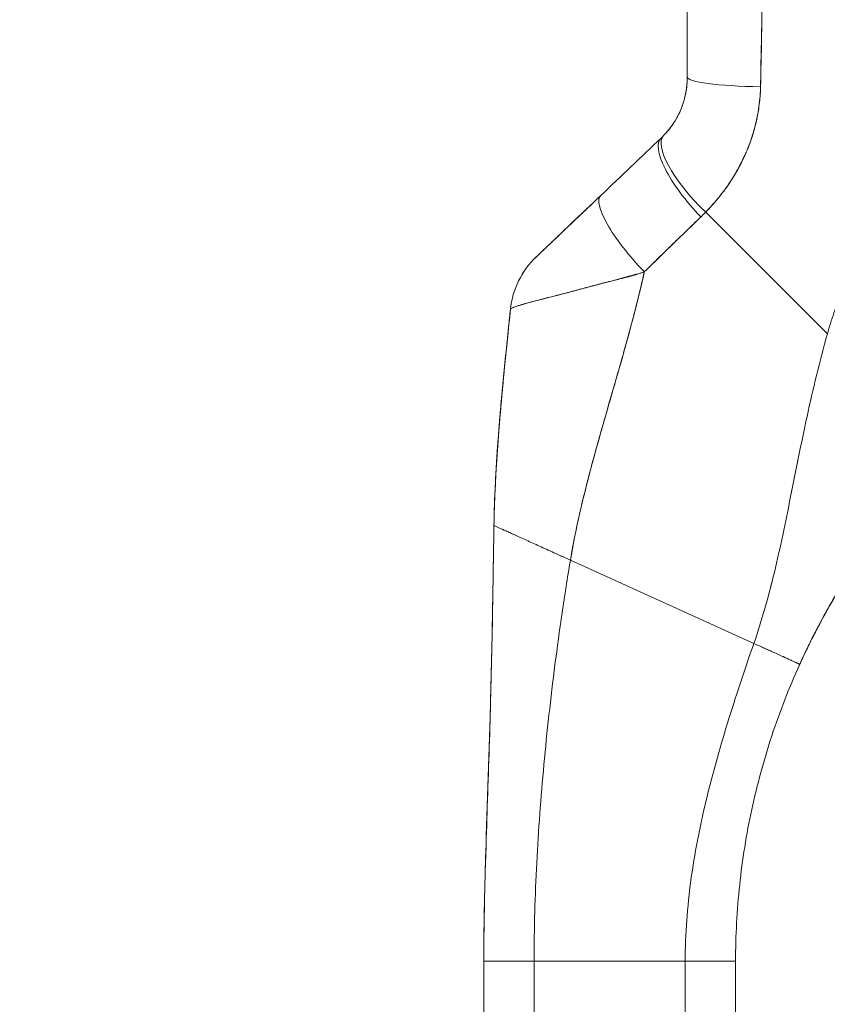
# Model space of a CAD drawing. Header units: inches. Extents: x 8 to 265, y 5 to 155.
# Tile 105 of 152: x 123.29 to 125.18, y 92.83 to 95.14. Entities that reach past the tile are written whole.
import ezdxf

# ---------------------------------------------------------------- set-up
doc = ezdxf.new("R2010")
doc.units = ezdxf.units.IN
doc.header["$LTSCALE"] = 16
doc.header["$MEASUREMENT"] = 0
doc.layers.add('Dimension (ANSI)', color=7, linetype='Continuous', lineweight=5)
doc.layers.add('Visible (ANSI)', color=7, linetype='Continuous', lineweight=5)
doc.styles.add('TAHOMA', font='tahoma.ttf')
doc.dimstyles.new('Default (ANSI)', dxfattribs={"dimscale": 16, "dimtxt": 0.07, "dimasz": 0.098425, "dimexe": 0.125, "dimexo": 0.0625, "dimgap": 0.031496, "dimtad": 0, "dimtih": 1, "dimtoh": 1, "dimrnd": 1e-08, "dimzin": 0, "dimdsep": 46, "dimtxsty": 'TAHOMA', "dimcen": 0.09, "dimdle": 0.393701, "dimclrd": 256, "dimclre": 256, "dimclrt": 256, "dimadec": 0, "dimazin": 0, "dimtfac": 1, "dimtofl": 0, "dimtmove": 0, "dimatfit": 3, "dimfxl": 1, "dimtolj": 1, "dimtzin": 0, "dimlwd": -1, "dimlwe": -1, "dimarcsym": 0})

# ---------------------------------------------------------------- blocks, each defined once
blk = doc.blocks.new('*D22')
at = {"layer": 'Defpoints', "color": 0, "transparency": 16777216}
for p in [(127.0044, 109.5405), (119.7868, 81.1655), (127.0044, 81.1655)]:
    blk.add_point(p, dxfattribs=at)
at = {"layer": 'Dimension (ANSI)', "transparency": 16777216}
for p, q in [((126.0044, 109.5405), (117.7868, 109.5405)), ((119.7868, 107.9657), (119.7868, 98.5006)), ((119.7868, 82.7403), (119.7868, 92.2054)), ((126.0044, 81.1655), (117.7868, 81.1655))]:
    blk.add_line(p, q, dxfattribs=at)
for points in [[(119.5244, 107.9657), (120.0493, 107.9657), (119.7868, 109.5405)], [(119.5244, 82.7403), (120.0493, 82.7403), (119.7868, 81.1655)]]:
    blk.add_solid(points, dxfattribs=at)
at = {"layer": 'Dimension (ANSI)', "transparency": 16777216, "insert": (119.7868, 95.353), "char_height": 1.12, "attachment_point": 5, "style": 'TAHOMA'}
blk.add_mtext('\\A1;\\fTahoma|b0|i0;\\H1.1200;(28.38)\\P\\fTahoma|b0|i0;\\H1.1200;OPENING\\P\\fTahoma|b0|i0;\\H1.1200;(2 PL.)', dxfattribs=at)

msp = doc.modelspace()

# ---------------------------------------------------------------- linework, layer by layer
at = {"layer": 'Visible (ANSI)'}
for p, q in [((124.8507, 95.0052), (124.8507, 95.395)), ((124.8507, 95.0052), (124.8507, 95.395)), ((124.8507, 95.0052), (124.8507, 95.0051)), ((124.7894, 94.8623), (124.7895, 94.8624)), ((124.7894, 94.8623), (124.7895, 94.8624)), ((124.7895, 94.8624), (124.7895, 94.8624)), ((125.1792, 94.4034), (124.8939, 94.6887)), ((124.8939, 94.6887), (125.1792, 94.4034)), ((124.4362, 94.4615), (124.4362, 94.4615)), ((124.4363, 94.4616), (124.4363, 94.4616)), ((124.6975, 94.3452), (124.6975, 94.3452)), ((124.6975, 94.3452), (124.6975, 94.3452)), ((124.6975, 94.3452), (124.6975, 94.3452)), ((124.5766, 93.8731), (125.0069, 93.678)), ((125.0069, 93.678), (124.5766, 93.8731)), ((125.1145, 93.6289), (125.1145, 93.6291)), ((124.3735, 92.0069), (124.3735, 92.933)), ((124.4916, 92.9331), (124.4916, 92.0071)), ((124.4916, 92.9331), (124.8459, 92.9331)), ((124.8459, 92.9331), (124.4916, 92.9331)), ((124.8459, 92.0071), (124.8459, 92.9331)), ((124.964, 92.933), (124.964, 92.0069))]:
    msp.add_line(p, q, dxfattribs=at)
for centre, major_axis, ratio, start_param, end_param in [((125.0476, 95.0052), (-0.1969, 0), 0.115588, 6.283185, 7.72703), ((125.0476, 95.0052), (-0.1968, 0), 0.115589, 0.000002, 1.443854), ((124.9368, 94.7313), (-0.1415, 0.1369), 0.307205, 6.282255, 7.847994), ((124.9368, 94.7313), (-0.1415, 0.1369), 0.307205, 6.282255, 7.847994), ((124.925, 94.7196), (-0.1356, 0.1427), 0.304156, 6.282215, 7.860937), ((124.925, 94.7196), (-0.1356, 0.1427), 0.304156, 6.282216, 7.860937), ((124.5853, 95.0443), (0.2375, -0.1401), 0.832765, 6.050159, 6.085867), ((124.5852, 95.0442), (0.2377, -0.1397), 0.832676, 6.049059, 6.084772), ((124.7837, 94.5853), (-0.1356, 0.1427), 0.252265, 6.282231, 7.871179), ((124.7837, 94.5853), (-0.1356, 0.1427), 0.252265, 6.282231, 7.871179), ((124.5795, 94.9785), (0.3705, -0.2157), 0.948932, 6.014972, 6.05408), ((124.5796, 94.9785), (0.3705, -0.2156), 0.94893, 6.0149, 6.054015), ((124.6319, 94.4409), (0.0203, 0.1958), 0.999998, 0.863264, 1.570796), ((124.6319, 94.4409), (-0.093, 0.1735), 0.999994, 0.267724, 0.975257), ((124.4916, 92.933), (-0.1181, 0), 0.001274, 4.712398, 6.283169), ((124.8459, 92.933), (0.1181, 0), 0.001274, 0.000027, 1.570778)]:
    msp.add_ellipse(centre, major_axis=major_axis, ratio=ratio, start_param=start_param, end_param=end_param, dxfattribs=at)
for points, knots in [([(125.0226, 94.9826), (125.0227, 94.9867), (125.0227, 94.9909), (125.0228, 94.995), (125.0229, 95.0023), (125.023, 95.0096), (125.0231, 95.0169), (125.0235, 95.0398), (125.0241, 95.0626), (125.0245, 95.0851), (125.0248, 95.0949), (125.025, 95.1047), (125.0252, 95.1144), (125.0252, 95.1171), (125.0253, 95.1197), (125.0253, 95.1224), (125.0255, 95.1333), (125.0257, 95.1441), (125.0258, 95.1549), (125.0262, 95.1791), (125.0265, 95.2031), (125.0267, 95.2268), (125.0268, 95.2347), (125.0269, 95.2426), (125.027, 95.2504), (125.027, 95.2525), (125.027, 95.2546), (125.027, 95.2567), (125.0272, 95.2722), (125.0274, 95.2876), (125.0276, 95.3027), (125.028, 95.3303), (125.0283, 95.3573), (125.0284, 95.3835)], [0, 0, 0, 0, 0.029161, 0.029161, 0.029161, 0.080621, 0.080621, 0.080621, 0.243196, 0.243196, 0.243196, 0.313778, 0.313778, 0.313778, 0.333333, 0.333333, 0.333333, 0.41251, 0.41251, 0.41251, 0.591045, 0.591045, 0.591045, 0.650584, 0.650584, 0.650584, 0.666667, 0.666667, 0.666667, 0.784923, 0.784923, 0.784923, 1, 1, 1, 1]), ([(125.0284, 95.3835), (125.028, 95.3368), (125.0275, 95.2908), (125.0269, 95.2455), (125.0269, 95.2433), (125.0269, 95.241), (125.0268, 95.2387), (125.0263, 95.1958), (125.0258, 95.1535), (125.0251, 95.1119), (125.0251, 95.1074), (125.025, 95.1028), (125.0249, 95.0983), (125.0243, 95.0592), (125.0235, 95.0206), (125.0226, 94.9826)], [0, 0, 0, 0, 0.333333, 0.333333, 0.333333, 0.350215, 0.350215, 0.350215, 0.666667, 0.666667, 0.666667, 0.701162, 0.701162, 0.701162, 1, 1, 1, 1]), ([(125.8811, 95.0955), (125.8665, 95.0904), (125.852, 95.0852), (125.8378, 95.0797), (125.8124, 95.07), (125.7878, 95.0595), (125.7638, 95.0485), (125.7398, 95.0375), (125.7166, 95.0259), (125.694, 95.0138), (125.6715, 95.0016), (125.6497, 94.989), (125.6286, 94.9759), (125.6075, 94.9627), (125.5872, 94.9491), (125.5676, 94.9351), (125.548, 94.9211), (125.5291, 94.9068), (125.511, 94.892), (125.4928, 94.8773), (125.4755, 94.8622), (125.4588, 94.8469), (125.4421, 94.8316), (125.4262, 94.816), (125.4111, 94.8001), (125.3959, 94.7843), (125.3814, 94.7682), (125.3677, 94.752), (125.3539, 94.7358), (125.3409, 94.7194), (125.3286, 94.7029), (125.3163, 94.6864), (125.3047, 94.6698), (125.2938, 94.6532), (125.2829, 94.6365), (125.2726, 94.6197), (125.2631, 94.603), (125.2535, 94.5862), (125.2446, 94.5694), (125.2364, 94.5527), (125.2282, 94.5359), (125.2206, 94.5192), (125.2136, 94.5025), (125.2067, 94.4858), (125.2003, 94.4692), (125.1946, 94.4527), (125.1889, 94.4361), (125.1837, 94.4197), (125.1792, 94.4034)], [0, 0, 0, 0, 0.036069, 0.036069, 0.036069, 0.100331, 0.100331, 0.100331, 0.164593, 0.164593, 0.164593, 0.228855, 0.228855, 0.228855, 0.293118, 0.293118, 0.293118, 0.35738, 0.35738, 0.35738, 0.421642, 0.421642, 0.421642, 0.485904, 0.485904, 0.485904, 0.550166, 0.550166, 0.550166, 0.614429, 0.614429, 0.614429, 0.678691, 0.678691, 0.678691, 0.742953, 0.742953, 0.742953, 0.807215, 0.807215, 0.807215, 0.871477, 0.871477, 0.871477, 0.93574, 0.93574, 0.93574, 1, 1, 1, 1]), ([(124.7953, 94.8682), (124.7973, 94.8702), (124.7992, 94.8723), (124.8012, 94.8745), (124.8035, 94.8771), (124.8058, 94.8799), (124.808, 94.8827), (124.8104, 94.8857), (124.8128, 94.8888), (124.815, 94.892), (124.8175, 94.8956), (124.8199, 94.8992), (124.8221, 94.9029), (124.8246, 94.9071), (124.827, 94.9113), (124.8293, 94.9157), (124.8318, 94.9207), (124.8341, 94.9257), (124.8362, 94.9309), (124.8386, 94.9368), (124.8407, 94.9428), (124.8425, 94.949), (124.8446, 94.9559), (124.8463, 94.963), (124.8476, 94.9703), (124.8491, 94.9784), (124.85, 94.9867), (124.8505, 94.9951), (124.8506, 94.9984), (124.8507, 95.0018), (124.8507, 95.0052)], [0, 0, 0, 0, 0.060949, 0.060949, 0.060949, 0.135639, 0.135639, 0.135639, 0.215708, 0.215708, 0.215708, 0.303486, 0.303486, 0.303486, 0.401292, 0.401292, 0.401292, 0.511372, 0.511372, 0.511372, 0.635855, 0.635855, 0.635855, 0.776826, 0.776826, 0.776826, 0.936006, 0.936006, 0.936006, 1, 1, 1, 1]), ([(124.7953, 94.8682), (124.8068, 94.8801), (124.8169, 94.8935), (124.8252, 94.9081), (124.8334, 94.9228), (124.8399, 94.9387), (124.8442, 94.9551), (124.8486, 94.9715), (124.8507, 94.9883), (124.8507, 95.0052)], [0, 0, 0, 0, 0.333333, 0.333333, 0.333333, 0.666667, 0.666667, 0.666667, 1, 1, 1, 1]), ([(124.8939, 94.6887), (124.9014, 94.6965), (124.9086, 94.7044), (124.9154, 94.7124), (124.9196, 94.7173), (124.9236, 94.7222), (124.9275, 94.7271), (124.9336, 94.7347), (124.9393, 94.7423), (124.9447, 94.7499), (124.947, 94.7532), (124.9492, 94.7564), (124.9514, 94.7596), (124.9543, 94.7641), (124.9572, 94.7685), (124.9599, 94.773), (124.9677, 94.7859), (124.9746, 94.7986), (124.9807, 94.8112), (124.9836, 94.8172), (124.9863, 94.8231), (124.9889, 94.8291), (124.9948, 94.8429), (124.9998, 94.8564), (125.004, 94.8698), (125.0071, 94.8798), (125.0098, 94.8897), (125.012, 94.8995), (125.0141, 94.9085), (125.0159, 94.9175), (125.0174, 94.9265), (125.0185, 94.9329), (125.0194, 94.9394), (125.0202, 94.9458), (125.0217, 94.9581), (125.0225, 94.9703), (125.0226, 94.9826)], [0, 0, 0, 0, 0.078629, 0.078629, 0.078629, 0.12616, 0.12616, 0.12616, 0.2, 0.2, 0.2, 0.231421, 0.231421, 0.231421, 0.274676, 0.274676, 0.274676, 0.4, 0.4, 0.4, 0.460013, 0.460013, 0.460013, 0.6, 0.6, 0.6, 0.704237, 0.704237, 0.704237, 0.8, 0.8, 0.8, 0.868687, 0.868687, 0.868687, 1, 1, 1, 1]), ([(125.0226, 94.9826), (125.0225, 94.9756), (125.0221, 94.9687), (125.0216, 94.9617), (125.0203, 94.9445), (125.0179, 94.9273), (125.0144, 94.9101), (125.0141, 94.9085), (125.0137, 94.9069), (125.0134, 94.9054), (125.0105, 94.892), (125.0069, 94.8787), (125.0026, 94.8655), (124.9987, 94.8533), (124.9941, 94.8413), (124.989, 94.8294), (124.9887, 94.8287), (124.9884, 94.828), (124.9881, 94.8274), (124.9834, 94.8164), (124.9781, 94.8056), (124.9724, 94.7949), (124.9673, 94.7855), (124.9619, 94.7763), (124.9562, 94.7671), (124.954, 94.7636), (124.9517, 94.7602), (124.9494, 94.7567), (124.9463, 94.7522), (124.9432, 94.7477), (124.94, 94.7432), (124.9348, 94.7361), (124.9295, 94.7291), (124.9239, 94.7222), (124.9187, 94.7158), (124.9134, 94.7096), (124.9078, 94.7034), (124.9033, 94.6984), (124.8987, 94.6935), (124.8939, 94.6887)], [0, 0, 0, 0, 0.067817, 0.067817, 0.067817, 0.234588, 0.234588, 0.234588, 0.25, 0.25, 0.25, 0.380149, 0.380149, 0.380149, 0.5, 0.5, 0.5, 0.506838, 0.506838, 0.506838, 0.617148, 0.617148, 0.617148, 0.713405, 0.713405, 0.713405, 0.75, 0.75, 0.75, 0.798131, 0.798131, 0.798131, 0.874043, 0.874043, 0.874043, 0.943786, 0.943786, 0.943786, 1, 1, 1, 1]), ([(124.4963, 94.5836), (124.4962, 94.5835), (124.4972, 94.5845), (124.4993, 94.5865), (124.5014, 94.5885), (124.5046, 94.5916), (124.509, 94.5958), (124.5134, 94.5999), (124.519, 94.6053), (124.5256, 94.6115), (124.5322, 94.6178), (124.5399, 94.6251), (124.5484, 94.6332), (124.5569, 94.6413), (124.5664, 94.6503), (124.5766, 94.66), (124.5868, 94.6698), (124.5979, 94.6803), (124.6098, 94.6916), (124.6217, 94.7029), (124.6345, 94.715), (124.6481, 94.728)], [0, 0, 0, 0, 0.1428571, 0.1428571, 0.1428571, 0.2857143, 0.2857143, 0.2857143, 0.4285714, 0.4285714, 0.4285714, 0.5714286, 0.5714286, 0.5714286, 0.7142857, 0.7142857, 0.7142857, 0.8571429, 0.8571429, 0.8571429, 0.99988, 0.99988, 0.99988, 0.99988]), ([(124.4963, 94.5836), (124.4963, 94.5836), (124.4964, 94.5837), (124.4966, 94.5839), (124.4968, 94.5841), (124.4971, 94.5844), (124.4976, 94.5848), (124.498, 94.5853), (124.4986, 94.5858), (124.4994, 94.5865), (124.5002, 94.5873), (124.5011, 94.5882), (124.5021, 94.5892), (124.5033, 94.5903), (124.5046, 94.5915), (124.5061, 94.5929), (124.5072, 94.594), (124.5085, 94.5953), (124.5099, 94.5966), (124.5104, 94.597), (124.5108, 94.5975), (124.5113, 94.5979), (124.5134, 94.5999), (124.5157, 94.6021), (124.5182, 94.6045), (124.521, 94.6071), (124.5239, 94.6099), (124.527, 94.6129), (124.5305, 94.6161), (124.5341, 94.6196), (124.5379, 94.6232), (124.5403, 94.6255), (124.5428, 94.6279), (124.5453, 94.6303), (124.5472, 94.6321), (124.5492, 94.6339), (124.5511, 94.6358), (124.5562, 94.6406), (124.5615, 94.6457), (124.567, 94.6509), (124.5731, 94.6567), (124.5793, 94.6626), (124.5858, 94.6688), (124.5928, 94.6754), (124.6, 94.6823), (124.6074, 94.6893), (124.6146, 94.6962), (124.6219, 94.7031), (124.6293, 94.7101), (124.6355, 94.7161), (124.6418, 94.722), (124.6481, 94.728)], [0, 0, 0, 0, 0.036619, 0.036619, 0.036619, 0.0754201, 0.0754201, 0.0754201, 0.1168316, 0.1168316, 0.1168316, 0.1615176, 0.1615176, 0.1615176, 0.2100999, 0.2100999, 0.2100999, 0.25, 0.25, 0.25, 0.2631735, 0.2631735, 0.2631735, 0.3215167, 0.3215167, 0.3215167, 0.3856885, 0.3856885, 0.3856885, 0.4559589, 0.4559589, 0.4559589, 0.5, 0.5, 0.5, 0.5327249, 0.5327249, 0.5327249, 0.6174211, 0.6174211, 0.6174211, 0.7113008, 0.7113008, 0.7113008, 0.8134649, 0.8134649, 0.8134649, 0.9141774, 0.9141774, 0.9141774, 0.9998429, 0.9998429, 0.9998429, 0.9998429]), ([(124.75, 94.5486), (124.7656, 94.5641), (124.781, 94.579), (124.796, 94.5937), (124.805, 94.6024), (124.8138, 94.611), (124.8225, 94.6194), (124.8228, 94.6197), (124.8231, 94.6201), (124.8235, 94.6204), (124.8291, 94.6259), (124.8346, 94.6313), (124.8402, 94.6366), (124.8546, 94.6506), (124.8687, 94.6641), (124.8826, 94.6774)], [0, 0, 0, 0, 0.333333, 0.333333, 0.333333, 0.531303, 0.531303, 0.531303, 0.538863, 0.538863, 0.538863, 0.666667, 0.666667, 0.666667, 1, 1, 1, 1]), ([(124.8826, 94.6774), (124.8703, 94.6657), (124.8581, 94.6539), (124.8459, 94.6421), (124.8301, 94.6269), (124.8144, 94.6117), (124.7988, 94.5963), (124.7825, 94.5805), (124.7663, 94.5646), (124.75, 94.5486)], [0, 0, 0, 0, 0.2755, 0.2755, 0.2755, 0.631774, 0.631774, 0.631774, 1, 1, 1, 1]), ([(124.75, 94.5486), (124.7368, 94.5448), (124.7238, 94.5412), (124.7111, 94.5378), (124.696, 94.5337), (124.6812, 94.5298), (124.6667, 94.5259), (124.6644, 94.5253), (124.662, 94.5247), (124.6597, 94.524), (124.6474, 94.5207), (124.6353, 94.5175), (124.6236, 94.5144), (124.6103, 94.5108), (124.5976, 94.5074), (124.5857, 94.5042), (124.5835, 94.5036), (124.5813, 94.5031), (124.5791, 94.5025), (124.57, 94.5001), (124.5613, 94.4979), (124.5531, 94.4958), (124.5433, 94.4933), (124.5341, 94.4909), (124.5256, 94.4888), (124.5224, 94.488), (124.5194, 94.4872), (124.5164, 94.4864), (124.5116, 94.4852), (124.507, 94.484), (124.5025, 94.4828), (124.4958, 94.4811), (124.4895, 94.4794), (124.4838, 94.4779), (124.4795, 94.4767), (124.4755, 94.4756), (124.4718, 94.4745), (124.4708, 94.4743), (124.4699, 94.474), (124.4689, 94.4737), (124.4647, 94.4725), (124.4609, 94.4714), (124.4575, 94.4703), (124.4543, 94.4693), (124.4515, 94.4684), (124.449, 94.4675), (124.4476, 94.467), (124.4463, 94.4666), (124.4451, 94.4661), (124.4443, 94.4658), (124.4437, 94.4656), (124.443, 94.4653), (124.4414, 94.4646), (124.4401, 94.464), (124.439, 94.4635), (124.438, 94.463), (124.4373, 94.4625), (124.4368, 94.4621), (124.4363, 94.4617), (124.4361, 94.4614), (124.4361, 94.4611)], [0, 0, 0, 0, 0.070099, 0.070099, 0.070099, 0.153227, 0.153227, 0.153227, 0.166667, 0.166667, 0.166667, 0.237919, 0.237919, 0.237919, 0.318443, 0.318443, 0.318443, 0.333333, 0.333333, 0.333333, 0.396446, 0.396446, 0.396446, 0.472282, 0.472282, 0.472282, 0.5, 0.5, 0.5, 0.545332, 0.545332, 0.545332, 0.61493, 0.61493, 0.61493, 0.666667, 0.666667, 0.666667, 0.680579, 0.680579, 0.680579, 0.742113, 0.742113, 0.742113, 0.799672, 0.799672, 0.799672, 0.833333, 0.833333, 0.833333, 0.853588, 0.853588, 0.853588, 0.904523, 0.904523, 0.904523, 0.953187, 0.953187, 0.953187, 1, 1, 1, 1]), ([(124.4361, 94.4611), (124.4361, 94.4615), (124.4366, 94.462), (124.4375, 94.4626), (124.4385, 94.4632), (124.4399, 94.464), (124.4418, 94.4648), (124.4428, 94.4652), (124.4438, 94.4656), (124.445, 94.4661), (124.4462, 94.4666), (124.4476, 94.4671), (124.4491, 94.4676), (124.4506, 94.4681), (124.4522, 94.4686), (124.4539, 94.4692), (124.4556, 94.4697), (124.4574, 94.4703), (124.4594, 94.4709), (124.463, 94.472), (124.4671, 94.4732), (124.4717, 94.4745), (124.472, 94.4746), (124.4724, 94.4747), (124.4728, 94.4748), (124.4778, 94.4762), (124.4834, 94.4778), (124.4894, 94.4794), (124.4955, 94.481), (124.5021, 94.4828), (124.5092, 94.4846), (124.5115, 94.4852), (124.5138, 94.4858), (124.5161, 94.4864), (124.5212, 94.4877), (124.5266, 94.489), (124.5322, 94.4904), (124.5403, 94.4924), (124.549, 94.4946), (124.5582, 94.497), (124.5594, 94.4973), (124.5605, 94.4976), (124.5617, 94.4979), (124.5672, 94.4993), (124.5729, 94.5008), (124.5788, 94.5024), (124.5815, 94.5031), (124.5843, 94.5039), (124.5871, 94.5046), (124.597, 94.5074), (124.6074, 94.5103), (124.6183, 94.5132), (124.6288, 94.5161), (124.6398, 94.519), (124.6511, 94.5219), (124.6537, 94.5225), (124.6564, 94.5232), (124.6591, 94.5239), (124.6592, 94.5239), (124.6593, 94.5239), (124.6595, 94.524), (124.6677, 94.526), (124.6761, 94.528), (124.6845, 94.5301), (124.6955, 94.5328), (124.7066, 94.5356), (124.7178, 94.5386), (124.7286, 94.5416), (124.7394, 94.5449), (124.75, 94.5486)], [0, 0, 0, 0, 0.066599, 0.066599, 0.066599, 0.13375, 0.13375, 0.13375, 0.166667, 0.166667, 0.166667, 0.201474, 0.201474, 0.201474, 0.235929, 0.235929, 0.235929, 0.269758, 0.269758, 0.269758, 0.333333, 0.333333, 0.333333, 0.338645, 0.338645, 0.338645, 0.408129, 0.408129, 0.408129, 0.47796, 0.47796, 0.47796, 0.5, 0.5, 0.5, 0.547804, 0.547804, 0.547804, 0.617158, 0.617158, 0.617158, 0.625768, 0.625768, 0.625768, 0.666667, 0.666667, 0.666667, 0.685425, 0.685425, 0.685425, 0.752265, 0.752265, 0.752265, 0.817289, 0.817289, 0.817289, 0.832593, 0.832593, 0.832593, 0.833333, 0.833333, 0.833333, 0.880153, 0.880153, 0.880153, 0.940933, 0.940933, 0.940933, 1, 1, 1, 1]), ([(124.5766, 93.8731), (124.5825, 93.9085), (124.5898, 93.9444), (124.598, 93.9806), (124.6062, 94.0168), (124.6154, 94.0534), (124.6252, 94.0902), (124.635, 94.127), (124.6455, 94.1641), (124.6562, 94.2014), (124.6669, 94.2388), (124.6779, 94.2764), (124.6887, 94.3143), (124.6996, 94.3522), (124.7104, 94.3905), (124.7206, 94.4291), (124.7309, 94.4678), (124.7407, 94.5069), (124.7496, 94.5466), (124.7497, 94.5473), (124.7499, 94.5479), (124.75, 94.5486)], [0, 0, 0, 0, 0.166185, 0.166185, 0.166185, 0.332369, 0.332369, 0.332369, 0.498554, 0.498554, 0.498554, 0.664739, 0.664739, 0.664739, 0.830923, 0.830923, 0.830923, 0.997108, 0.997108, 0.997108, 1, 1, 1, 1]), ([(124.75, 94.5486), (124.7434, 94.5188), (124.7362, 94.4893), (124.7287, 94.46), (124.7212, 94.4307), (124.7133, 94.4017), (124.7053, 94.3729), (124.6973, 94.3441), (124.6891, 94.3156), (124.6809, 94.2871), (124.6727, 94.2587), (124.6645, 94.2305), (124.6565, 94.2024), (124.6484, 94.1743), (124.6405, 94.1464), (124.6329, 94.1186), (124.6253, 94.0908), (124.618, 94.0631), (124.6111, 94.0356), (124.6042, 94.0082), (124.5978, 93.9808), (124.5921, 93.9537), (124.5863, 93.9266), (124.5811, 93.8998), (124.5766, 93.8731)], [0, 0, 0, 0, 0.125, 0.125, 0.125, 0.25, 0.25, 0.25, 0.375, 0.375, 0.375, 0.5, 0.5, 0.5, 0.625, 0.625, 0.625, 0.75, 0.75, 0.75, 0.875, 0.875, 0.875, 1, 1, 1, 1]), ([(124.3974, 93.9542), (124.3979, 93.9856), (124.399, 94.018), (124.4006, 94.0513), (124.4022, 94.0845), (124.4044, 94.1186), (124.407, 94.1534), (124.4096, 94.1882), (124.4126, 94.2237), (124.4159, 94.2597), (124.4192, 94.2957), (124.4228, 94.3323), (124.4266, 94.3693), (124.4297, 94.3997), (124.4329, 94.4303), (124.4361, 94.4611)], [0, 0, 0, 0, 0.207436, 0.207436, 0.207436, 0.414872, 0.414872, 0.414872, 0.622309, 0.622309, 0.622309, 0.829745, 0.829745, 0.829745, 1, 1, 1, 1]), ([(124.4361, 94.4611), (124.4314, 94.416), (124.4267, 94.3712), (124.4223, 94.3272), (124.418, 94.2829), (124.4139, 94.2394), (124.4104, 94.1968), (124.4069, 94.1542), (124.4039, 94.1125), (124.4017, 94.0719), (124.3995, 94.0314), (124.398, 93.9921), (124.3974, 93.9542)], [0, 0, 0, 0, 0.249407, 0.249407, 0.249407, 0.499604, 0.499604, 0.499604, 0.749802, 0.749802, 0.749802, 1, 1, 1, 1]), ([(124.3987, 94.007), (124.4008, 94.0665), (124.4047, 94.1268), (124.4158, 94.2647), (124.4238, 94.3426), (124.4332, 94.434), (124.4346, 94.4474), (124.436, 94.4608)], [1.833363, 1.833363, 1.833363, 1.833363, 2.290581, 2.290581, 2.887645, 2.887645, 2.990249, 2.990249, 2.990249, 2.990249]), ([(124.436, 94.4608), (124.436, 94.4608), (124.436, 94.4608), (124.436, 94.4608), (124.436, 94.4608), (124.436, 94.4608), (124.4361, 94.4609)], [0.5179917, 0.5179917, 0.5179917, 0.5179917, 0.5709992, 0.5709992, 0.5709992, 0.6223758, 0.6223758, 0.6223758, 0.6223758]), ([(125.0069, 93.678), (125.0163, 93.705), (125.0249, 93.7323), (125.0328, 93.76), (125.0407, 93.7878), (125.048, 93.816), (125.0549, 93.8446), (125.0618, 93.8733), (125.0683, 93.9024), (125.0746, 93.932), (125.0809, 93.9616), (125.087, 93.9917), (125.0931, 94.0222), (125.0993, 94.0527), (125.1054, 94.0836), (125.1118, 94.1149), (125.1181, 94.1462), (125.1247, 94.1779), (125.1317, 94.2098), (125.1386, 94.2417), (125.146, 94.2739), (125.1538, 94.3062), (125.1617, 94.3385), (125.1701, 94.371), (125.1792, 94.4034)], [0, 0, 0, 0, 0.125006, 0.125006, 0.125006, 0.250011, 0.250011, 0.250011, 0.375017, 0.375017, 0.375017, 0.500022, 0.500022, 0.500022, 0.625028, 0.625028, 0.625028, 0.750033, 0.750033, 0.750033, 0.875039, 0.875039, 0.875039, 1, 1, 1, 1]), ([(125.1792, 94.4034), (125.1701, 94.371), (125.1617, 94.3385), (125.1538, 94.3062), (125.146, 94.2739), (125.1386, 94.2417), (125.1317, 94.2098), (125.1247, 94.1778), (125.1181, 94.1462), (125.1118, 94.1149), (125.1054, 94.0836), (125.0993, 94.0526), (125.0931, 94.0221), (125.087, 93.9916), (125.0809, 93.9616), (125.0746, 93.932), (125.0683, 93.9024), (125.0618, 93.8733), (125.0549, 93.8446), (125.048, 93.8159), (125.0407, 93.7878), (125.0328, 93.76), (125.0249, 93.7323), (125.0163, 93.705), (125.0069, 93.678)], [0, 0, 0, 0, 0.124999, 0.124999, 0.124999, 0.25, 0.25, 0.25, 0.375, 0.375, 0.375, 0.5, 0.5, 0.5, 0.625, 0.625, 0.625, 0.75, 0.75, 0.75, 0.875, 0.875, 0.875, 1, 1, 1, 1]), ([(125.1145, 93.6291), (125.1299, 93.663), (125.1463, 93.6962), (125.1637, 93.7287), (125.1811, 93.7612), (125.1994, 93.7929), (125.2188, 93.824), (125.2382, 93.8552), (125.2586, 93.8856), (125.28, 93.9154), (125.3014, 93.9452), (125.3238, 93.9744), (125.3472, 94.0029)], [0, 0, 0, 0, 0.25, 0.25, 0.25, 0.5, 0.5, 0.5, 0.75, 0.75, 0.75, 1, 1, 1, 1]), ([(125.3472, 94.0029), (125.3336, 93.9863), (125.3203, 93.9694), (125.3073, 93.9524), (125.2921, 93.9324), (125.2774, 93.9121), (125.2631, 93.8915), (125.2489, 93.8709), (125.2351, 93.85), (125.2218, 93.8288), (125.2085, 93.8075), (125.1956, 93.786), (125.1832, 93.7642), (125.1708, 93.7423), (125.1589, 93.7201), (125.1474, 93.6976), (125.136, 93.6751), (125.125, 93.6523), (125.1145, 93.6291)], [0, 0, 0, 0, 0.1456, 0.1456, 0.1456, 0.31648, 0.31648, 0.31648, 0.48736, 0.48736, 0.48736, 0.65824, 0.65824, 0.65824, 0.82912, 0.82912, 0.82912, 1, 1, 1, 1]), ([(124.3735, 92.933), (124.3735, 92.9741), (124.374, 93.0148), (124.3748, 93.0554), (124.3756, 93.096), (124.3766, 93.1363), (124.3779, 93.1766), (124.3791, 93.217), (124.3805, 93.2573), (124.3818, 93.2978), (124.3832, 93.3383), (124.3846, 93.3791), (124.3859, 93.4202), (124.3872, 93.4614), (124.3885, 93.5031), (124.3896, 93.5454), (124.3907, 93.5878), (124.3917, 93.6308), (124.3926, 93.6749), (124.3935, 93.719), (124.3943, 93.7641), (124.3951, 93.8106), (124.3958, 93.857), (124.3965, 93.9048), (124.3974, 93.9542)], [0.0000011, 0.0000011, 0.0000011, 0.0000011, 0.125, 0.125, 0.125, 0.25, 0.25, 0.25, 0.375, 0.375, 0.375, 0.5, 0.5, 0.5, 0.625, 0.625, 0.625, 0.75, 0.75, 0.75, 0.875, 0.875, 0.875, 1, 1, 1, 1]), ([(124.3974, 93.9542), (124.3965, 93.9048), (124.3958, 93.857), (124.3951, 93.8106), (124.3943, 93.7641), (124.3935, 93.719), (124.3926, 93.6749), (124.3917, 93.6308), (124.3907, 93.5878), (124.3896, 93.5454), (124.3885, 93.5031), (124.3872, 93.4614), (124.3859, 93.4202), (124.3846, 93.3791), (124.3832, 93.3383), (124.3818, 93.2978), (124.3805, 93.2573), (124.3791, 93.217), (124.3779, 93.1766), (124.3766, 93.1363), (124.3756, 93.096), (124.3748, 93.0554), (124.374, 93.0148), (124.3735, 92.9741), (124.3735, 92.933)], [0, 0, 0, 0, 0.125, 0.125, 0.125, 0.25, 0.25, 0.25, 0.375, 0.375, 0.375, 0.5, 0.5, 0.5, 0.625, 0.625, 0.625, 0.75, 0.75, 0.75, 0.875, 0.875, 0.875, 0.9999989, 0.9999989, 0.9999989, 0.9999989]), ([(124.3735, 92.9439), (124.3735, 92.9439), (124.3735, 92.9439), (124.3735, 92.944), (124.3735, 92.944), (124.3735, 92.9442), (124.3735, 92.9443), (124.3735, 92.9453), (124.3735, 92.946), (124.3735, 92.948), (124.3735, 92.9492), (124.3735, 92.9535), (124.3735, 92.957), (124.3736, 92.9683), (124.3736, 92.9772), (124.3738, 92.9941), (124.3739, 93.0021), (124.3742, 93.0236), (124.3744, 93.0379), (124.3755, 93.0945), (124.3767, 93.1382), (124.3818, 93.3047), (124.3864, 93.4278), (124.3918, 93.6337), (124.3934, 93.7162), (124.3953, 93.8262), (124.3957, 93.8537), (124.3963, 93.8903), (124.3965, 93.8995), (124.3968, 93.9178), (124.3969, 93.9271), (124.3971, 93.9378), (124.3971, 93.9399), (124.3972, 93.9435), (124.3972, 93.9451), (124.3972, 93.9474), (124.3973, 93.9483), (124.3973, 93.9501), (124.3973, 93.9507), (124.3973, 93.9525), (124.3973, 93.9529), (124.3973, 93.9532)], [0, 0, 0, 0, 0.000067, 0.000067, 0.0006, 0.0006, 0.004866, 0.004866, 0.02255, 0.02255, 0.046136, 0.046136, 0.09951, 0.09951, 0.193748, 0.193748, 0.263624, 0.263624, 0.374564, 0.374564, 0.702154, 0.702154, 1.645876, 1.645876, 2.275028, 2.275028, 2.484725, 2.484725, 2.554638, 2.554638, 2.624152, 2.624152, 2.641441, 2.641441, 2.658826, 2.658826, 2.675992, 2.675992, 2.708063, 2.708063, 2.793422, 2.793422, 2.793422, 2.793422]), ([(124.5766, 93.8731), (124.5698, 93.8762), (124.5632, 93.8792), (124.5568, 93.8821), (124.5504, 93.8851), (124.5441, 93.8879), (124.5381, 93.8906), (124.5321, 93.8933), (124.5262, 93.896), (124.5206, 93.8986), (124.5149, 93.9011), (124.5094, 93.9036), (124.504, 93.906), (124.4987, 93.9085), (124.4935, 93.9108), (124.4885, 93.9131), (124.4835, 93.9153), (124.4786, 93.9175), (124.4739, 93.9197), (124.4692, 93.9218), (124.4647, 93.9239), (124.4603, 93.9258), (124.4559, 93.9278), (124.4517, 93.9297), (124.4477, 93.9315), (124.4436, 93.9334), (124.4398, 93.9351), (124.4361, 93.9368), (124.4324, 93.9385), (124.4289, 93.94), (124.4256, 93.9415), (124.4223, 93.943), (124.4192, 93.9444), (124.4164, 93.9457), (124.4136, 93.9469), (124.411, 93.9481), (124.4087, 93.9491), (124.4064, 93.9502), (124.4044, 93.9511), (124.4027, 93.9518), (124.401, 93.9526), (124.3997, 93.9532), (124.3988, 93.9536), (124.3979, 93.954), (124.3974, 93.9542), (124.3974, 93.9542)], [0, 0, 0, 0, 0.066667, 0.066667, 0.066667, 0.133333, 0.133333, 0.133333, 0.2, 0.2, 0.2, 0.266667, 0.266667, 0.266667, 0.333333, 0.333333, 0.333333, 0.4, 0.4, 0.4, 0.466667, 0.466667, 0.466667, 0.533333, 0.533333, 0.533333, 0.6, 0.6, 0.6, 0.666667, 0.666667, 0.666667, 0.733333, 0.733333, 0.733333, 0.8, 0.8, 0.8, 0.866667, 0.866667, 0.866667, 0.933333, 0.933333, 0.933333, 1, 1, 1, 1]), ([(125.2657, 93.8949), (125.2548, 93.8792), (125.2441, 93.8633), (125.2337, 93.8472), (125.2288, 93.8396), (125.2239, 93.8319), (125.2191, 93.8242), (125.2138, 93.8157), (125.2085, 93.8071), (125.2034, 93.7984), (125.1935, 93.782), (125.184, 93.7654), (125.1747, 93.7486)], [0, 0, 0, 0, 0.333333, 0.333333, 0.333333, 0.491831, 0.491831, 0.491831, 0.666667, 0.666667, 0.666667, 1, 1, 1, 1]), ([(124.4916, 92.9331), (124.4916, 92.9718), (124.4921, 93.0104), (124.4932, 93.0488), (124.4942, 93.0872), (124.4958, 93.1255), (124.4978, 93.1637), (124.4997, 93.202), (124.5021, 93.2403), (124.5049, 93.2786), (124.5077, 93.3169), (124.5109, 93.3553), (124.5145, 93.3939), (124.5181, 93.4325), (124.522, 93.4713), (124.5264, 93.5104), (124.5307, 93.5494), (124.5354, 93.5888), (124.5405, 93.6286), (124.5457, 93.6683), (124.5512, 93.7085), (124.5572, 93.7493), (124.5632, 93.79), (124.5696, 93.8312), (124.5766, 93.8731)], [0, 0, 0, 0, 0.125, 0.125, 0.125, 0.25, 0.25, 0.25, 0.375, 0.375, 0.375, 0.5, 0.5, 0.5, 0.625, 0.625, 0.625, 0.75, 0.75, 0.75, 0.875, 0.875, 0.875, 1, 1, 1, 1]), ([(124.5766, 93.8731), (124.5696, 93.8312), (124.5632, 93.79), (124.5572, 93.7493), (124.5512, 93.7085), (124.5457, 93.6683), (124.5405, 93.6286), (124.5354, 93.5888), (124.5307, 93.5494), (124.5264, 93.5104), (124.522, 93.4713), (124.5181, 93.4325), (124.5145, 93.3939), (124.5109, 93.3553), (124.5077, 93.3169), (124.5049, 93.2786), (124.5021, 93.2403), (124.4997, 93.202), (124.4978, 93.1637), (124.4958, 93.1255), (124.4942, 93.0872), (124.4932, 93.0488), (124.4921, 93.0104), (124.4916, 92.9718), (124.4916, 92.9331)], [0, 0, 0, 0, 0.125, 0.125, 0.125, 0.25, 0.25, 0.25, 0.375, 0.375, 0.375, 0.5, 0.5, 0.5, 0.625, 0.625, 0.625, 0.75, 0.75, 0.75, 0.875, 0.875, 0.875, 1, 1, 1, 1]), ([(125.1747, 93.7486), (125.1714, 93.7428), (125.1677, 93.736), (125.1636, 93.7284), (125.1621, 93.7255), (125.1605, 93.7225), (125.1589, 93.7194), (125.1576, 93.717), (125.1563, 93.7146), (125.155, 93.712), (125.15, 93.7024), (125.1445, 93.6917), (125.1386, 93.6798), (125.1332, 93.6689), (125.1274, 93.657), (125.1214, 93.6441), (125.1192, 93.6392), (125.1168, 93.6341), (125.1145, 93.6289)], [0, 0, 0, 0, 0.242574, 0.242574, 0.242574, 0.333333, 0.333333, 0.333333, 0.402843, 0.402843, 0.402843, 0.666667, 0.666667, 0.666667, 0.908054, 0.908054, 0.908054, 1, 1, 1, 1]), ([(124.3735, 92.933), (124.3735, 92.9739), (124.374, 93.0144), (124.3748, 93.0547), (124.3756, 93.0952), (124.3766, 93.1356), (124.3779, 93.1759), (124.3791, 93.2163), (124.3805, 93.2566), (124.3818, 93.2971), (124.3832, 93.3376), (124.3846, 93.3783), (124.3859, 93.4195), (124.3872, 93.4607), (124.3885, 93.5023), (124.3896, 93.5447), (124.3907, 93.587), (124.3917, 93.6301), (124.3926, 93.6742), (124.3929, 93.6886), (124.3932, 93.7032), (124.3935, 93.7179)], [0.0007124, 0.0007124, 0.0007124, 0.0007124, 0.125, 0.125, 0.125, 0.25, 0.25, 0.25, 0.375, 0.375, 0.375, 0.5, 0.5, 0.5, 0.625, 0.625, 0.625, 0.75, 0.75, 0.75, 0.7909687, 0.7909687, 0.7909687, 0.7909687]), ([(124.8459, 92.9331), (124.8459, 92.9653), (124.8471, 92.9972), (124.8494, 93.0288), (124.8517, 93.0604), (124.8551, 93.0918), (124.8593, 93.123), (124.8636, 93.1541), (124.8687, 93.1851), (124.8747, 93.2159), (124.8806, 93.2466), (124.8872, 93.2772), (124.8945, 93.3078), (124.9018, 93.3383), (124.9097, 93.3688), (124.9182, 93.3992), (124.9266, 93.4297), (124.9356, 93.4602), (124.945, 93.4909), (124.9545, 93.5216), (124.9644, 93.5524), (124.9747, 93.5835), (124.985, 93.6146), (124.9957, 93.6461), (125.0069, 93.678)], [0, 0, 0, 0, 0.125, 0.125, 0.125, 0.25, 0.25, 0.25, 0.375, 0.375, 0.375, 0.5, 0.5, 0.5, 0.625, 0.625, 0.625, 0.75, 0.75, 0.75, 0.875, 0.875, 0.875, 1, 1, 1, 1]), ([(125.0069, 93.678), (124.9957, 93.6461), (124.985, 93.6146), (124.9747, 93.5835), (124.9644, 93.5524), (124.9545, 93.5216), (124.945, 93.4909), (124.9356, 93.4602), (124.9266, 93.4297), (124.9182, 93.3992), (124.9097, 93.3688), (124.9018, 93.3383), (124.8945, 93.3078), (124.8872, 93.2772), (124.8806, 93.2466), (124.8747, 93.2159), (124.8687, 93.1851), (124.8636, 93.1541), (124.8593, 93.123), (124.8551, 93.0918), (124.8517, 93.0604), (124.8494, 93.0288), (124.8471, 92.9972), (124.8459, 92.9653), (124.8459, 92.9331)], [0, 0, 0, 0, 0.125, 0.125, 0.125, 0.25, 0.25, 0.25, 0.375, 0.375, 0.375, 0.5, 0.5, 0.5, 0.625, 0.625, 0.625, 0.75, 0.75, 0.75, 0.875, 0.875, 0.875, 1, 1, 1, 1]), ([(125.1145, 93.6291), (125.1145, 93.6291), (125.114, 93.6293), (125.1131, 93.6297), (125.1127, 93.6299), (125.1122, 93.6301), (125.1116, 93.6304), (125.111, 93.6307), (125.1104, 93.631), (125.1097, 93.6313), (125.109, 93.6316), (125.1082, 93.6319), (125.1075, 93.6323), (125.1067, 93.6327), (125.1059, 93.633), (125.105, 93.6334), (125.1042, 93.6338), (125.1033, 93.6342), (125.1024, 93.6346), (125.1015, 93.635), (125.1006, 93.6354), (125.0997, 93.6358), (125.0988, 93.6363), (125.0978, 93.6367), (125.0969, 93.6371), (125.096, 93.6375), (125.095, 93.638), (125.0941, 93.6384), (125.0931, 93.6388), (125.0922, 93.6393), (125.0912, 93.6397), (125.0903, 93.6401), (125.0893, 93.6406), (125.0883, 93.641), (125.0864, 93.6419), (125.0845, 93.6428), (125.0826, 93.6436), (125.0807, 93.6445), (125.0787, 93.6454), (125.0768, 93.6463), (125.0748, 93.6472), (125.0728, 93.6481), (125.0708, 93.649), (125.0688, 93.6499), (125.0667, 93.6509), (125.0645, 93.6519), (125.0623, 93.6529), (125.06, 93.6539), (125.0576, 93.655), (125.0553, 93.6561), (125.0527, 93.6572), (125.05, 93.6584), (125.0474, 93.6596), (125.0445, 93.6609), (125.0414, 93.6623), (125.0383, 93.6637), (125.0351, 93.6652), (125.0315, 93.6668), (125.028, 93.6684), (125.0242, 93.6702), (125.0201, 93.672), (125.016, 93.6739), (125.0116, 93.6759), (125.0069, 93.678)], [0, 0, 0, 0, 0.0625, 0.0625, 0.0625, 0.09375, 0.09375, 0.09375, 0.125, 0.125, 0.125, 0.15625, 0.15625, 0.15625, 0.1875, 0.1875, 0.1875, 0.21875, 0.21875, 0.21875, 0.25, 0.25, 0.25, 0.28125, 0.28125, 0.28125, 0.3125, 0.3125, 0.3125, 0.34375, 0.34375, 0.34375, 0.375, 0.375, 0.375, 0.4375, 0.4375, 0.4375, 0.5, 0.5, 0.5, 0.5625, 0.5625, 0.5625, 0.625, 0.625, 0.625, 0.6875, 0.6875, 0.6875, 0.75, 0.75, 0.75, 0.8125, 0.8125, 0.8125, 0.875, 0.875, 0.875, 0.9375, 0.9375, 0.9375, 1, 1, 1, 1]), ([(125.0069, 93.678), (125.0116, 93.6759), (125.0203, 93.6719), (125.0318, 93.6667), (125.0416, 93.6622), (125.0502, 93.6583), (125.0578, 93.6549), (125.0646, 93.6518), (125.0708, 93.649), (125.0768, 93.6463), (125.0826, 93.6436), (125.0874, 93.6415), (125.0912, 93.6397), (125.0941, 93.6384), (125.0969, 93.6371), (125.0997, 93.6358), (125.1024, 93.6346), (125.105, 93.6334), (125.1075, 93.6323), (125.1097, 93.6313), (125.1117, 93.6304), (125.1137, 93.6294), (125.1145, 93.6291), (125.1145, 93.6291)], [0, 0, 0, 0, 0.0625, 0.125, 0.1875, 0.25, 0.3125, 0.375, 0.4375, 0.5, 0.5625, 0.625, 0.65625, 0.6875, 0.71875, 0.75, 0.78125, 0.8125, 0.84375, 0.875, 0.90625, 0.9375, 1, 1, 1, 1]), ([(125.1145, 93.6291), (125.102, 93.6016), (125.0903, 93.5739), (125.0794, 93.5459), (125.0685, 93.518), (125.0583, 93.4898), (125.049, 93.4614), (125.0396, 93.433), (125.031, 93.4044), (125.0232, 93.3756), (125.0153, 93.3468), (125.0083, 93.3178), (125.002, 93.2887), (124.9957, 93.2596), (124.9902, 93.2303), (124.9854, 93.2008), (124.9807, 93.1714), (124.9767, 93.1419), (124.9736, 93.1122), (124.9704, 93.0825), (124.968, 93.0527), (124.9664, 93.0229), (124.9648, 92.993), (124.964, 92.963), (124.964, 92.933)], [0, 0, 0, 0, 0.125, 0.125, 0.125, 0.25, 0.25, 0.25, 0.375, 0.375, 0.375, 0.5, 0.5, 0.5, 0.625, 0.625, 0.625, 0.75, 0.75, 0.75, 0.875, 0.875, 0.875, 0.9999988, 0.9999988, 0.9999988, 0.9999988]), ([(124.3767, 93.1378), (124.3767, 93.137), (124.3767, 93.1366), (124.3767, 93.1366), (124.3767, 93.1366), (124.3767, 93.1368), (124.3767, 93.1372), (124.3767, 93.1378)], [0, 0, 0, 0, 0.02077593, 0.02077593, 0.02526228, 0.02526228, 0.04198083, 0.04198083, 0.04198083, 0.04198083]), ([(124.4916, 92.9331), (124.4865, 92.9331), (124.4818, 92.9331), (124.4773, 92.9331), (124.4728, 92.9331), (124.4686, 92.9331), (124.4646, 92.9331), (124.4606, 92.9331), (124.4569, 92.9331), (124.4533, 92.9331), (124.4498, 92.9331), (124.4464, 92.9331), (124.4432, 92.9331), (124.44, 92.9331), (124.437, 92.9331), (124.434, 92.9331), (124.4311, 92.9331), (124.4283, 92.9331), (124.4255, 92.9331), (124.4228, 92.9331), (124.4202, 92.9331), (124.4176, 92.9331), (124.415, 92.9331), (124.4125, 92.9331), (124.4101, 92.9331), (124.4076, 92.9331), (124.4052, 92.9331), (124.4028, 92.9331), (124.4005, 92.9331), (124.3982, 92.9331), (124.3959, 92.9331), (124.3937, 92.9331), (124.3915, 92.9331), (124.3894, 92.9331), (124.3873, 92.933), (124.3853, 92.933), (124.3835, 92.933), (124.3816, 92.933), (124.3799, 92.933), (124.3784, 92.933), (124.377, 92.933), (124.3757, 92.933), (124.3749, 92.933), (124.374, 92.933), (124.3735, 92.933), (124.3735, 92.933)], [0, 0, 0, 0, 0.066667, 0.066667, 0.066667, 0.133333, 0.133333, 0.133333, 0.2, 0.2, 0.2, 0.266667, 0.266667, 0.266667, 0.333333, 0.333333, 0.333333, 0.4, 0.4, 0.4, 0.466667, 0.466667, 0.466667, 0.533333, 0.533333, 0.533333, 0.6, 0.6, 0.6, 0.666667, 0.666667, 0.666667, 0.733333, 0.733333, 0.733333, 0.8, 0.8, 0.8, 0.866667, 0.866667, 0.866667, 0.933333, 0.933333, 0.933333, 1, 1, 1, 1]), ([(124.964, 92.933), (124.964, 92.933), (124.9636, 92.933), (124.9629, 92.933), (124.9625, 92.933), (124.9621, 92.933), (124.9616, 92.933), (124.9611, 92.933), (124.9605, 92.933), (124.9599, 92.933), (124.9592, 92.933), (124.9586, 92.933), (124.9578, 92.933), (124.9571, 92.933), (124.9563, 92.933), (124.9555, 92.933), (124.9547, 92.933), (124.9538, 92.933), (124.953, 92.933), (124.9521, 92.933), (124.9511, 92.933), (124.9502, 92.933), (124.9492, 92.933), (124.9483, 92.9331), (124.9473, 92.9331), (124.9463, 92.9331), (124.9452, 92.9331), (124.9442, 92.9331), (124.9431, 92.9331), (124.9421, 92.9331), (124.941, 92.9331), (124.9399, 92.9331), (124.9388, 92.9331), (124.9377, 92.9331), (124.9355, 92.9331), (124.9332, 92.9331), (124.9308, 92.9331), (124.9285, 92.9331), (124.9261, 92.9331), (124.9236, 92.9331), (124.9211, 92.9331), (124.9186, 92.9331), (124.916, 92.9331), (124.9134, 92.9331), (124.9108, 92.9331), (124.9081, 92.9331), (124.9053, 92.9331), (124.9025, 92.9331), (124.8996, 92.9331), (124.8967, 92.9331), (124.8937, 92.9331), (124.8906, 92.9331), (124.8875, 92.9331), (124.8842, 92.9331), (124.8808, 92.9331), (124.8775, 92.9331), (124.8739, 92.9331), (124.8703, 92.9331), (124.8666, 92.9331), (124.8627, 92.9331), (124.8587, 92.9331), (124.8546, 92.9331), (124.8504, 92.9331), (124.8459, 92.9331)], [0, 0, 0, 0, 0.0625, 0.0625, 0.0625, 0.09375, 0.09375, 0.09375, 0.125, 0.125, 0.125, 0.15625, 0.15625, 0.15625, 0.1875, 0.1875, 0.1875, 0.21875, 0.21875, 0.21875, 0.25, 0.25, 0.25, 0.28125, 0.28125, 0.28125, 0.3125, 0.3125, 0.3125, 0.34375, 0.34375, 0.34375, 0.375, 0.375, 0.375, 0.4375, 0.4375, 0.4375, 0.5, 0.5, 0.5, 0.5625, 0.5625, 0.5625, 0.625, 0.625, 0.625, 0.6875, 0.6875, 0.6875, 0.75, 0.75, 0.75, 0.8125, 0.8125, 0.8125, 0.875, 0.875, 0.875, 0.9375, 0.9375, 0.9375, 1, 1, 1, 1])]:
    msp.add_open_spline(points, degree=3, knots=knots, dxfattribs=at)
for points in [[(124.6481, 94.728), (124.6956, 94.7731), (124.7427, 94.8179), (124.7894, 94.8623)], [(124.436, 94.461), (124.4364, 94.4648), (124.437, 94.4686), (124.4376, 94.4722)], [(124.4361, 94.4611), (124.4361, 94.4611), (124.4361, 94.461), (124.436, 94.461)], [(124.397, 93.9314), (124.3971, 93.9387), (124.3972, 93.946), (124.3974, 93.9534)], [(124.3974, 93.9542), (124.3974, 93.9542), (124.3984, 93.9538), (124.4024, 93.952), (124.4084, 93.9493), (124.4162, 93.9458), (124.4254, 93.9416), (124.4359, 93.9369), (124.4475, 93.9316), (124.4601, 93.9259), (124.4738, 93.9197), (124.4883, 93.9132), (124.5039, 93.9061), (124.5204, 93.8986), (124.5379, 93.8907), (124.5566, 93.8822), (124.5698, 93.8762), (124.5766, 93.8731)]]:
    msp.add_open_spline(points, degree=3, dxfattribs=at)

# ---------------------------------------------------------------- dimensions: what is measured, and where the dimension line sits
at = {"layer": 'Dimension (ANSI)'}
dim = msp.add_linear_dim(base=(119.7868174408, 81.1655027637), p1=(127.0044324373, 109.5405027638), p2=(127.0044324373, 81.1655027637), angle=270, text='\\fTahoma|b0|i0;\\H1.1200;(<>)\\P\\fTahoma|b0|i0;\\H1.1200;OPENING\\P\\fTahoma|b0|i0;\\H1.1200;(2 PL.)', dimstyle='Default (ANSI)', override={"dimgap": 0.031496, "dimdec": 2, "dimtol": 0, "dimlim": 0, "dimtp": 0, "dimtm": 0, "dimtdec": 2, "dimatfit": 1}, dxfattribs=at)
dim.commit()
dim.dimension.update_dxf_attribs({"geometry": '*D22', "text_midpoint": (119.7868174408, 95.3530027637), "dimtype": 160})

doc.saveas('drawing.dxf')
